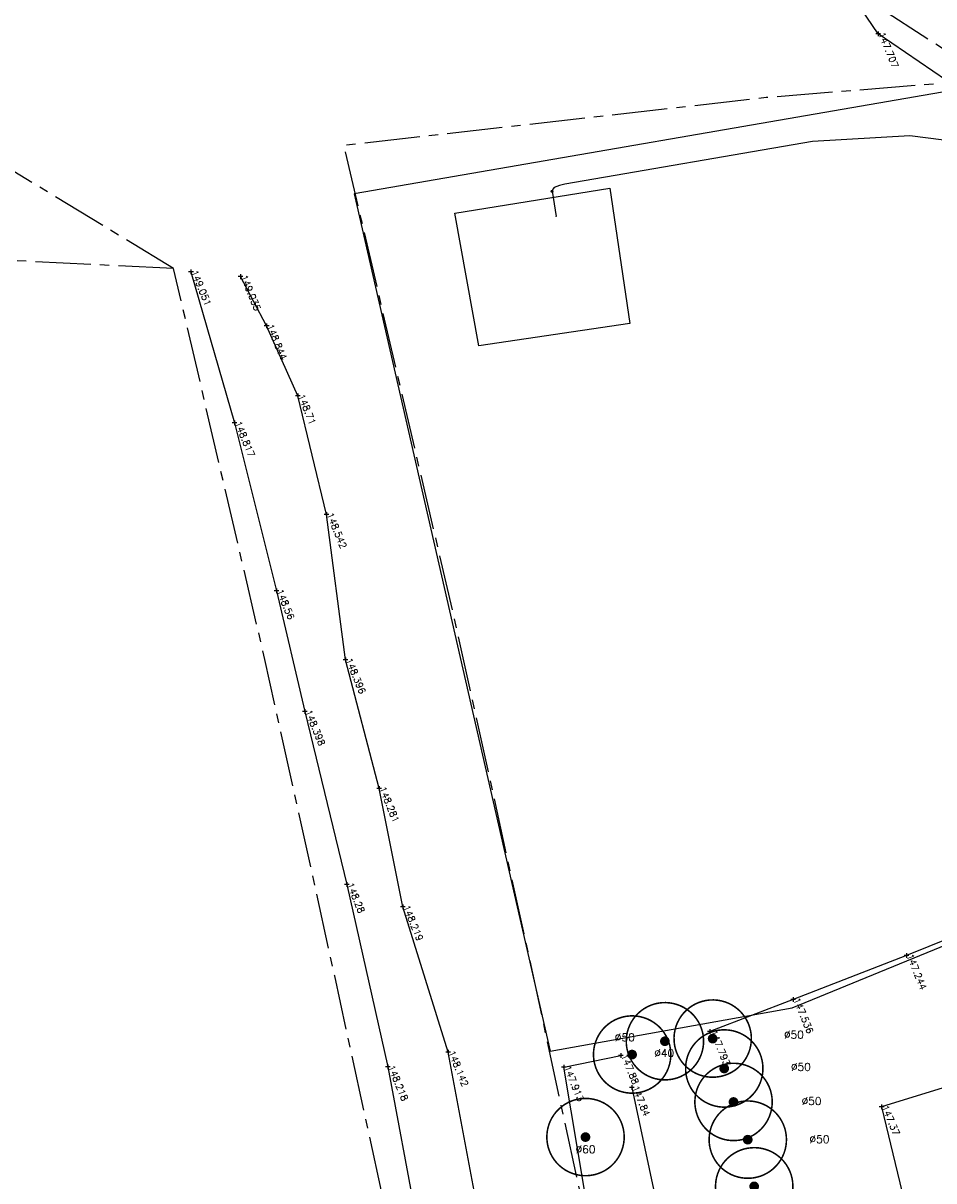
# Model space of a CAD drawing. Header units: metres. Extents: x 189938 to 192675, y 307646 to 311153.
# Tile 28 of 100: x 191569 to 191616, y 309099 to 309158. Entities that reach past the tile are written whole.
import ezdxf

# ---------------------------------------------------------------- set-up
doc = ezdxf.new("R2010")
doc.units = ezdxf.units.M
doc.linetypes.add('1-200 CENTER', pattern=[4.28625, 2.8575, -0.47625, 0.47625, -0.47625])
for name, color, linetype in [('PH-BEST-BOOM-HANDHAVEN', 98, 'Continuous'), ('PH-BEST-BOOM-HANDHAVEN-DIAMETER', 7, 'Continuous'), ('PH-BEST-KADASTRALE-GRENS', 240, '1-200 CENTER'), ('PH-BEST-KANTVERHARDING', 252, 'Continuous'), ('PH-BEST-KL-LAAGSPANNING-ENEXIS', 12, '1-200 LAAGSPANNING'), ('PH-INM-DOORGANG', 6, '1-200 FENCELINE2'), ('PH-INM-HAAG', 94, '1-200 BLOKHAAG'), ('PH-INM-HOOGTE', 30, 'Continuous'), ('PH-INM-HOOGTE-AANDUIDING', 30, 'Continuous'), ('PH-INM-RASTERHEKWERK HANDHaven', 6, '1-200 HEKWERK'), ('PH-INM-VLAKVERDICHTINGSLIJN', 8, 'Continuous'), ('PH-OPBREEK-HALFVERHARDING', 252, 'Continuous')]:
    doc.layers.add(name, color=color, linetype=linetype)
doc.styles.add('NLCS-ISO', font='NLCS-ISO.ttf')
doc.styles.add('ROMANS', font='romans.shx')
doc.linetypes.add('1-200 BLOKHAAG', pattern='A,0,-0.035,[1,Gras.shx,S=5,R=0,X=0,Y=0.0025],-0.475', length=0.51)
doc.linetypes.add('1-200 FENCELINE2', pattern='A,1.27,-0.508,[132,ltypeshp.shx,S=0.508,R=0,X=-0.508,Y=0],-0.508,5.08', length=7.366)
doc.linetypes.add('1-200 HEKWERK', pattern='A,1.5,-0.4,["X",ROMANS,S=0.24,R=0,X=-0.275,Y=-0.12],-0.05', length=1.95)
doc.linetypes.add('1-200 LAAGSPANNING', pattern='A,1.5,-0.6,["LS",ROMANS,S=0.24,R=0,X=-0.45,Y=-0.12],-0.05', length=2.15)

# ---------------------------------------------------------------- blocks, each defined once
blk = doc.blocks.new('*U50')
at = {"const_width": 0.08}
blk.add_lwpolyline([(1.293, 1.526, 24.202564), (1.526, 1.293, 0.041318)], format="xyb", close=True, dxfattribs=at)
at = {"linetype": 'Continuous', "const_width": 0.25}
blk.add_lwpolyline([(-0.125, 0, 1), (0.125, 0, 1)], format="xyb", close=True, dxfattribs=at)
blk = doc.blocks.new('SKL-WTB_HULP_MOF-SO')
at = {"linetype": 'ByBlock', "lineweight": 18}
h = blk.add_hatch(color=0, dxfattribs=at)
h.dxf.hatch_style = 1
h.paths.add_polyline_path([(-0.5625, 0, 1), (0.5625, 0, 1)])
at = {"color": 0, "linetype": 'ByBlock', "lineweight": 18}
blk.add_circle((0, 0), 0.5625, dxfattribs=at)
at = {"color": 0, "linetype": 'ByBlock', "lineweight": 18, "style": 'NLCS-ISO', "flags": 1}
for tag, p in [('TYPE', (1.5, 0)), ('OMSCHRIJVING', (1.5, -3)), ('LABEL', (1.5, -1.5))]:
    blk.add_attdef(tag, p, '', height=1, dxfattribs=at)
blk = doc.blocks.new('SKL-WTB_HULP_OVERIG-SO')
at = {"color": 0, "linetype": 'ByBlock', "lineweight": 18}
for points in [[(-0.14, 0.14), (0.14, -0.14)], [(0.14, 0.14), (-0.14, -0.14)]]:
    blk.add_lwpolyline(points, dxfattribs=at)
at = {"color": 0, "linetype": 'ByBlock', "lineweight": 18, "style": 'NLCS-ISO', "flags": 1}
for tag, p in [('TYPE', (1.5, 0)), ('OMSCHRIJVING', (1.5, -3)), ('LABEL', (1.5, -1.5))]:
    blk.add_attdef(tag, p, '', height=1, dxfattribs=at)

msp = doc.modelspace()

# ---------------------------------------------------------------- hatches: boundary and pattern name
at = {"layer": 'PH-OPBREEK-HALFVERHARDING'}
h = msp.add_hatch(dxfattribs=at)
h.set_pattern_fill('AR-CONC', color=256, scale=0.0025)
h.set_pattern_definition([(50, (190983.91485, 307878.36055), (0.45546167, -0.03984771), [0.047625, -0.523875]), (355, (190983.91485, 307878.36055), (-0.08810855, 0.47764211), [0.0381, -0.41910146]), (100.451445, (190983.9528, 307878.35723), (0.36735312, 0.43779438), [0.04047502, -0.44522561]), (46.1842, (190983.91485, 307878.48755), (0.6776976, -0.10510582), [0.0714375, -0.7858125]), (96.635558, (190983.9713, 307878.4788), (0.59351034, 0.6185653), [0.06071256, -0.66783902]), (351.18415, (190983.91485, 307878.48755), (0.59351034, 0.6185653), [0.05714992, -0.62864933]), (21, (190983.97835, 307878.4558), (0.37903598, -0.255662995), [0.047625, -0.523875]), (326, (190983.97835, 307878.4558), (0.15450507, 0.46046992), [0.0381, -0.4191]), (71.451445, (190984.00993, 307878.4345), (0.53354105, 0.20480692), [0.04047502, -0.44522484]), (37.5, (190983.91485, 307878.36055), (0.007721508, 0.211387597), [0, -0.41402, 0, -0.42545, 0, -0.4206875]), (7.5, (190983.91485, 307878.36055), (0.167049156, 0.250451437), [0, -0.24257, 0, -0.404495, 0, -0.1603375]), (327.5, (190983.77324, 307878.36055), (0.338976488, -0.01432186), [0, -0.15875, 0, -0.4953, 0, -0.657225]), (317.5, (190983.70974, 307878.36055), (0.370322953, 0.06356623), [0, -0.206375, 0, -0.32893, 0, -0.466725])])
edge = h.paths.add_edge_path()
edge.add_line((191496.165, 309306.582), (191494.837, 309304.83))
edge.add_line((191494.837, 309304.83), (191500.908, 309300.229))
edge.add_line((191500.908, 309300.229), (191506.868, 309295.289))
edge.add_line((191506.868, 309295.289), (191512.558, 309290.029))
edge.add_line((191512.558, 309290.029), (191518.603, 309283.962))
edge.add_line((191518.603, 309283.962), (191523.12, 309279.205))
edge.add_line((191523.12, 309279.205), (191525.281, 309276.635))
edge.add_line((191525.281, 309276.635), (191530.765, 309270.327))
edge.add_line((191530.765, 309270.327), (191532.93, 309267.632))
edge.add_line((191532.93, 309267.632), (191535.724, 309264.242))
edge.add_line((191535.724, 309264.242), (191537.549, 309261.428))
edge.add_line((191537.549, 309261.428), (191540.038, 309257.553))
edge.add_line((191540.038, 309257.553), (191542.62, 309252.15))
edge.add_line((191542.62, 309252.15), (191546.331, 309242.745))
edge.add_line((191546.331, 309242.745), (191550.709, 309231.693))
edge.add_line((191550.709, 309231.693), (191555, 309223.663))
edge.add_line((191555, 309223.663), (191561.126, 309215.46))
edge.add_line((191561.126, 309215.46), (191570.549, 309203.772))
edge.add_line((191570.549, 309203.772), (191575.759, 309197.873))
edge.add_line((191575.759, 309197.873), (191583.056, 309189.991))
edge.add_line((191583.056, 309189.991), (191588.738, 309184.144))
edge.add_line((191588.738, 309184.144), (191596.833, 309176.977))
edge.add_line((191596.833, 309176.977), (191604.477, 309170.38))
edge.add_line((191604.477, 309170.38), (191609.719, 309166.306))
edge.add_line((191609.719, 309166.306), (191616.353, 309161.659))
edge.add_line((191616.353, 309161.659), (191622.396, 309158.023))
edge.add_line((191622.396, 309158.023), (191627.5, 309154.942))
edge.add_line((191627.5, 309154.942), (191637.145, 309148.394))
edge.add_line((191637.145, 309148.394), (191640.767, 309145.914))
edge.add_line((191640.767, 309145.914), (191646.656, 309141.466))
edge.add_line((191646.656, 309141.466), (191649.139, 309139.574))
edge.add_line((191649.139, 309139.574), (191654.557, 309135.34))
edge.add_line((191654.557, 309135.34), (191657.798, 309132.495))
edge.add_line((191657.798, 309132.495), (191661.881, 309129.005))
edge.add_line((191661.881, 309129.005), (191668.746, 309123.319))
edge.add_line((191668.746, 309123.319), (191671.77, 309121.214))
edge.add_line((191671.77, 309121.214), (191673.98, 309119.645))
edge.add_line((191673.98, 309119.645), (191675.464, 309122.818))
edge.add_line((191675.464, 309122.818), (191673.152, 309123.705))
edge.add_line((191673.152, 309123.705), (191670.702, 309125.302))
edge.add_line((191670.702, 309125.302), (191663.035, 309131.199))
edge.add_line((191663.035, 309131.199), (191659.526, 309134.207))
edge.add_line((191659.526, 309134.207), (191655.737, 309137.429))
edge.add_line((191655.737, 309137.429), (191650.52, 309141.694))
edge.add_line((191650.52, 309141.694), (191647.423, 309144.047))
edge.add_line((191647.423, 309144.047), (191643.04, 309147.297))
edge.add_line((191643.04, 309147.297), (191637.834, 309151.119))
edge.add_line((191637.834, 309151.119), (191629.015, 309157.031))
edge.add_line((191629.015, 309157.031), (191623.481, 309160.352))
edge.add_line((191623.481, 309160.352), (191618.571, 309163.465))
edge.add_line((191618.571, 309163.465), (191610.484, 309168.791))
edge.add_line((191610.484, 309168.791), (191606.073, 309172.074))
edge.add_line((191606.073, 309172.074), (191597.997, 309179.085))
edge.add_line((191597.997, 309179.085), (191591.377, 309185.108))
edge.add_line((191591.377, 309185.108), (191588.287, 309188.232))
edge.add_arc((191850.924, 309447.13), 368.79, 217.08353, 224.58918, ccw=False)
edge.add_line((191556.719, 309224.757), (191552.834, 309232.097))
edge.add_line((191552.834, 309232.097), (191547.857, 309244.32))
edge.add_line((191547.857, 309244.32), (191544.362, 309252.993))
edge.add_line((191544.362, 309252.993), (191541.418, 309259.01))
edge.add_line((191541.418, 309259.01), (191539.343, 309262.365))
edge.add_line((191539.343, 309262.365), (191536.582, 309266.371))
edge.add_line((191536.582, 309266.371), (191534.872, 309268.561))
edge.add_line((191534.872, 309268.561), (191531.482, 309272.562))
edge.add_line((191531.482, 309272.562), (191527.139, 309277.777))
edge.add_line((191527.139, 309277.777), (191524.198, 309281.17))
edge.add_line((191524.198, 309281.17), (191518.055, 309287.803))
edge.add_line((191518.055, 309287.803), (191513.181, 309292.595))
edge.add_line((191513.181, 309292.595), (191508.298, 309296.942))
edge.add_line((191508.298, 309296.942), (191501.453, 309302.606))
edge.add_line((191501.453, 309302.606), (191496.165, 309306.582))

# ---------------------------------------------------------------- linework, layer by layer
at = {"layer": 'PH-BEST-KADASTRALE-GRENS'}
msp.add_line((191576.946, 309145.718), (191253.985, 309161.824), dxfattribs=at)
at = {"layer": 'PH-BEST-KADASTRALE-GRENS', "flags": 128}
for points in [[(191576.946, 309145.718), (191398.361, 309254.363), (191377.68, 309269.854), (191311.123, 309319.459), (191300.77, 309324.182), (191275.698, 309335.347), (191265.762, 309339.772), (191261.558, 309341.644), (191209.683, 309355.908), (191170.09, 309364.744)], [(191619.5, 309155.257), (191609.014, 309162.001), (191600.469, 309168.708), (191588.14, 309179.649), (191585.132, 309182.687), (191580.494, 309187.371), (191578.212, 309189.676), (191571.387, 309197.42)], [(191619.5, 309155.257), (191618.029, 309155.399), (191607.54, 309154.55), (191585.729, 309152.08), (191591.421, 309127.689), (191593.223, 309119.527), (191595.03, 309111.34), (191604.733, 309066.568)], [(191594.939, 309064.546), (191585.266, 309109.18), (191584.098, 309114.474), (191581.657, 309125.528), (191576.946, 309145.718)]]:
    msp.add_lwpolyline(points, dxfattribs=at)
at = {"layer": 'PH-BEST-KANTVERHARDING', "color": 8}
for p, q in [((191621.629, 309155.692), (191586.262, 309149.575)), ((191586.262, 309149.575), (191596.393, 309105.301))]:
    msp.add_line(p, q, dxfattribs=at)
for points in [[(191600.494, 309142.887), (191592.697, 309141.723), (191591.466, 309148.589), (191599.474, 309149.875), (191600.494, 309142.887)], [(191596.393, 309105.301), (191608.877, 309107.531), (191644.411, 309122.098), (191640.009, 309142.084)]]:
    msp.add_lwpolyline(points, dxfattribs=at)
at = {"layer": 'PH-BEST-KL-LAAGSPANNING-ENEXIS'}
for points in [[(191628.512, 309154.659), (191629.222, 309153.862), (191629.404, 309153.667), (191629.488, 309153.413), (191629.485, 309153.104), (191629.302, 309152.402), (191628.901, 309151.798), (191627.825, 309150.726), (191627.427, 309150.435), (191626.983, 309150.22), (191626.717, 309150.155), (191626.363, 309150.174), (191619.945, 309151.943), (191614.951, 309152.572), (191609.926, 309152.287), (191597.143, 309150.073), (191596.861, 309150.013), (191596.594, 309149.906), (191596.526, 309149.818), (191596.482, 309149.711)], [(191596.482, 309149.711), (191596.69, 309148.415)]]:
    msp.add_lwpolyline(points, dxfattribs=at)
at = {"layer": 'PH-INM-DOORGANG', "ltscale": 0.2}
msp.add_line((191616.848, 309155.428), (191613.327, 309157.845), dxfattribs=at)
at = {"layer": 'PH-INM-HAAG', "flags": 128}
msp.add_lwpolyline([(191660.989, 308945.457), (191660.502, 308947.41), (191659.262, 308953.555), (191657.505, 308961.827), (191654.762, 308973.33), (191652.309, 308984.529), (191650.542, 308992.023), (191647.822, 309004.056), (191645.839, 309013.207), (191643.084, 309025.482), (191640.284, 309038.056), (191638.353, 309045.843), (191635.224, 309060.608), (191632.597, 309072.44), (191624.575, 309070.983), (191613.534, 309068.738), (191606.127, 309067.163), (191605.036, 309067.087), (191604.468, 309069.962), (191601.781, 309082.247), (191600.167, 309089.463), (191599.28, 309093.572), (191598.219, 309097.815), (191597.088, 309104.462), (191600.035, 309105.068)], dxfattribs=at)
at = {"layer": 'PH-INM-HOOGTE', "flags": 128}
for points in [[(191577.962, 309145.554), (191577.718, 309145.554)], [(191577.84, 309145.676), (191577.84, 309145.432)], [(191580.518, 309145.302), (191580.274, 309145.302)], [(191580.396, 309145.424), (191580.396, 309145.18)], [(191581.869, 309142.764), (191581.625, 309142.764)], [(191581.747, 309142.886), (191581.747, 309142.642)], [(191583.478, 309139.143), (191583.234, 309139.143)], [(191583.356, 309139.265), (191583.356, 309139.021)], [(191580.215, 309137.754), (191579.971, 309137.754)], [(191580.093, 309137.876), (191580.093, 309137.632)], [(191584.96, 309133.024), (191584.716, 309133.024)], [(191584.838, 309133.146), (191584.838, 309132.902)], [(191582.372, 309129.075), (191582.128, 309129.075)], [(191582.25, 309129.197), (191582.25, 309128.953)], [(191585.939, 309125.514), (191585.695, 309125.514)], [(191585.817, 309125.636), (191585.817, 309125.392)], [(191583.846, 309122.839), (191583.602, 309122.839)], [(191583.724, 309122.961), (191583.724, 309122.717)], [(191587.675, 309118.871), (191587.431, 309118.871)], [(191587.553, 309118.993), (191587.553, 309118.749)], [(191586.004, 309113.912), (191585.76, 309113.912)], [(191585.882, 309114.034), (191585.882, 309113.79)], [(191588.908, 309112.756), (191588.664, 309112.756)], [(191588.786, 309112.878), (191588.786, 309112.634)], [(191591.241, 309105.237), (191590.997, 309105.237)], [(191591.119, 309105.359), (191591.119, 309105.115)], [(191588.125, 309104.489), (191587.881, 309104.489)], [(191588.003, 309104.611), (191588.003, 309104.367)]]:
    msp.add_lwpolyline(points, dxfattribs=at)
at = {"layer": 'PH-INM-HOOGTE'}
for p in [(191577.84, 309145.554), (191580.396, 309145.302), (191581.747, 309142.764), (191583.356, 309139.143), (191580.093, 309137.754), (191584.838, 309133.024), (191582.25, 309129.075), (191585.817, 309125.514), (191583.724, 309122.839), (191587.553, 309118.871), (191585.882, 309113.912), (191588.786, 309112.756), (191591.119, 309105.237), (191588.003, 309104.489)]:
    msp.add_point(p, dxfattribs=at)
at = {"layer": 'PH-INM-HOOGTE-AANDUIDING', "flags": 128}
for points in [[(191613.449, 309157.845), (191613.205, 309157.845)], [(191613.327, 309157.967), (191613.327, 309157.723)], [(191614.905, 309110.232), (191614.661, 309110.232)], [(191614.783, 309110.354), (191614.783, 309110.11)], [(191609.056, 309107.968), (191608.812, 309107.968)], [(191608.934, 309108.09), (191608.934, 309107.846)], [(191604.758, 309106.306), (191604.514, 309106.306)], [(191604.636, 309106.428), (191604.636, 309106.184)], [(191600.157, 309105.068), (191599.913, 309105.068)], [(191600.035, 309105.19), (191600.035, 309104.946)], [(191597.21, 309104.462), (191596.966, 309104.462)], [(191597.088, 309104.584), (191597.088, 309104.34)], [(191600.732, 309103.424), (191600.488, 309103.424)], [(191600.61, 309103.546), (191600.61, 309103.302)], [(191613.625, 309102.425), (191613.381, 309102.425)], [(191613.503, 309102.547), (191613.503, 309102.303)]]:
    msp.add_lwpolyline(points, dxfattribs=at)
at = {"layer": 'PH-INM-HOOGTE-AANDUIDING'}
for p in [(191613.327, 309157.845), (191614.783, 309110.232), (191608.934, 309107.968), (191604.636, 309106.306), (191600.035, 309105.068), (191597.088, 309104.462), (191600.61, 309103.424), (191613.503, 309102.425)]:
    msp.add_point(p, dxfattribs=at)
at = {"layer": 'PH-INM-RASTERHEKWERK HANDHaven'}
for points in [[(191613.327, 309157.845), (191610.361, 309162.213), (191607.871, 309163.712), (191602.659, 309168.018), (191595.109, 309174.542), (191586.208, 309182.157), (191581.128, 309187.776), (191573.063, 309195.505), (191569.808, 309200.105)], [(191638.113, 309119.765), (191632.272, 309117.363), (191626.455, 309115.041), (191620.636, 309112.598), (191614.783, 309110.232), (191608.934, 309107.968), (191604.636, 309106.306)]]:
    msp.add_lwpolyline(points, dxfattribs=at)
at = {"layer": 'PH-INM-VLAKVERDICHTINGSLIJN'}
for points in [[(191577.84, 309145.554), (191580.093, 309137.754), (191582.25, 309129.075), (191583.724, 309122.839), (191585.882, 309113.912), (191588.003, 309104.489), (191589.467, 309096.632)], [(191592.516, 309097.8), (191591.119, 309105.237), (191588.786, 309112.756), (191587.553, 309118.871), (191585.817, 309125.514), (191584.838, 309133.024), (191583.356, 309139.143), (191581.747, 309142.764), (191580.396, 309145.302)], [(191656.335, 309013.737), (191654.293, 309022.707), (191651.794, 309033.238), (191648.855, 309044.096), (191646.079, 309058.733), (191643.471, 309070.458), (191638.827, 309084.595), (191635.302, 309097.428), (191631.94, 309109.553), (191623.885, 309105.629), (191613.503, 309102.425), (191615.851, 309092.642), (191618.515, 309082.01), (191611.832, 309078.876), (191609.26, 309089.068)], [(191600.61, 309103.424), (191602.166, 309096.059), (191604.712, 309084.701), (191606.219, 309078.586), (191608.384, 309069.828), (191617.635, 309071.439), (191628.063, 309073.603), (191635.219, 309074.648), (191637.979, 309064.565), (191641.566, 309049.96), (191644.933, 309034.501), (191648.3, 309021.411), (191650.769, 309010.936)]]:
    msp.add_lwpolyline(points, dxfattribs=at)

# ---------------------------------------------------------------- block references
at = {"layer": 'PH-BEST-BOOM-HANDHAVEN'}
for p in [(191602.31, 309105.807), (191604.777, 309105.945), (191600.618, 309105.121), (191605.375, 309104.4), (191605.854, 309102.672), (191598.21, 309100.858), (191606.589, 309100.725), (191606.921, 309098.313)]:
    msp.add_blockref('*U50', p, dxfattribs=at)
at = {"layer": 'PH-BEST-KL-LAAGSPANNING-ENEXIS', "xscale": 0.1, "yscale": 0.1, "zscale": 0.1}
for name, p in [('SKL-WTB_HULP_MOF-SO', (191596.482, 309149.711)), ('SKL-WTB_HULP_OVERIG-SO', (191596.69, 309148.415))]:
    msp.add_blockref(name, p, dxfattribs=at)

# ---------------------------------------------------------------- texts
at = {"layer": 'PH-BEST-BOOM-HANDHAVEN-DIAMETER', "char_height": 0.4, "attachment_point": 5, "style": 'ROMANS'}
for s, insert in [('Ø50', (191600.237, 309106.013)), ('Ø50', (191608.976, 309106.149)), ('Ø40', (191602.276, 309105.196)), ('Ø50', (191609.33, 309104.483)), ('Ø50', (191609.885, 309102.717)), ('Ø50', (191610.289, 309100.748)), ('Ø60', (191598.211, 309100.227))]:
    msp.add_mtext(s, dxfattribs=dict(at, insert=insert))
at = {"layer": 'PH-INM-HOOGTE', "style": 'ROMANS'}
for s, p in [('147.707', (191613.327, 309157.845)), ('149.051', (191577.84, 309145.554)), ('149.035', (191580.396, 309145.302)), ('148.844', (191581.747, 309142.764)), ('148.71', (191583.356, 309139.143)), ('148.817', (191580.093, 309137.754)), ('148.542', (191584.838, 309133.024)), ('148.56', (191582.25, 309129.075)), ('148.396', (191585.817, 309125.514)), ('148.398', (191583.724, 309122.839)), ('148.281', (191587.553, 309118.871)), ('148.28', (191585.882, 309113.912)), ('148.219', (191588.786, 309112.756)), ('147.244', (191614.783, 309110.232)), ('147.536', (191608.934, 309107.968)), ('147.793', (191604.636, 309106.306)), ('148.142', (191591.119, 309105.237)), ('147.88', (191600.035, 309105.068)), ('148.218', (191588.003, 309104.489)), ('147.913', (191597.088, 309104.462)), ('147.84', (191600.61, 309103.424)), ('147.37', (191613.503, 309102.425))]:
    msp.add_text(s, height=0.35, rotation=292.227, dxfattribs=at).set_placement(p)

doc.saveas('drawing.dxf')
